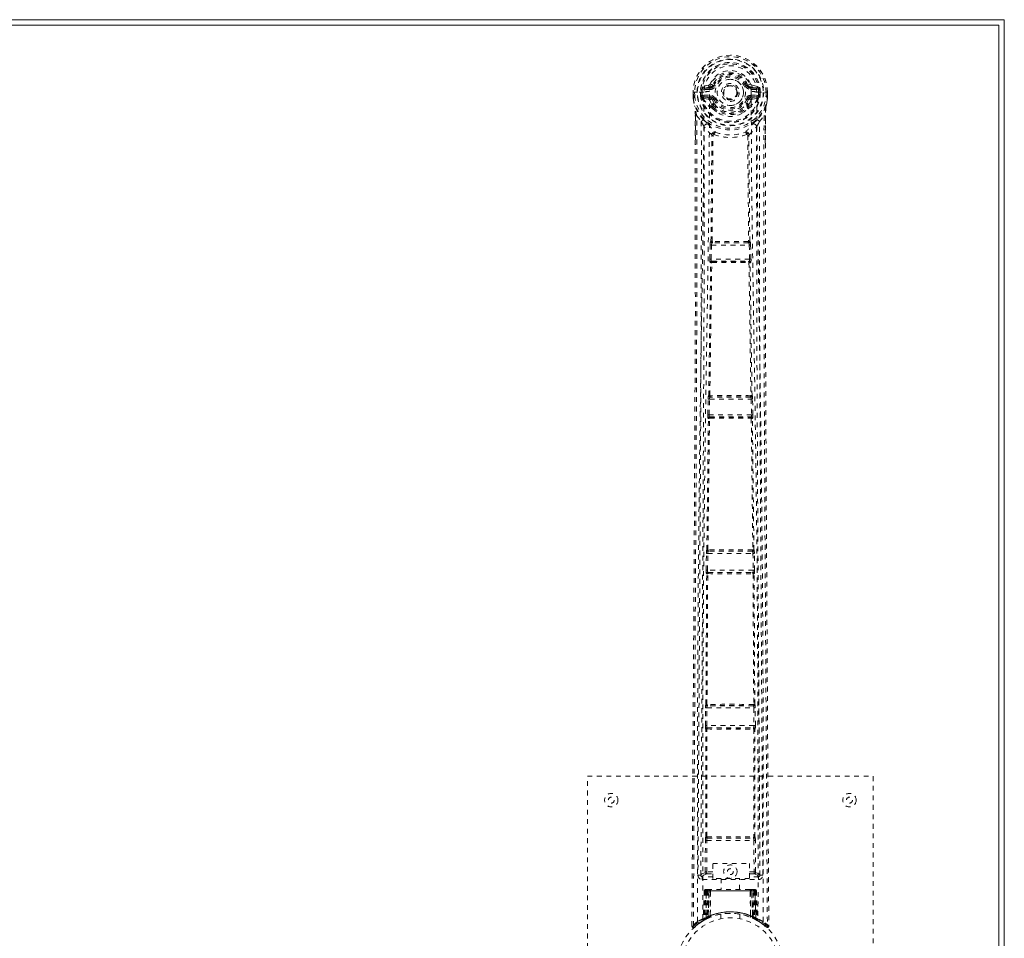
# Model space of a CAD drawing. Header units: inches. Extents: x 8.5 to 56, y 11 to 40.7.
# Tile 4 of 4: x 35.3 to 56, y 21.4 to 40.7. Entities that reach past the tile are written whole.
import ezdxf

# ---------------------------------------------------------------- set-up
doc = ezdxf.new("R2010")
doc.units = ezdxf.units.IN
doc.header["$MEASUREMENT"] = 0
doc.linetypes.add('SLD-Dashed', pattern=[0.075, 0.05, -0.025])
doc.linetypes.add('SLD-Solid', pattern=[0])

msp = doc.modelspace()

# ---------------------------------------------------------------- linework, layer by layer
at = {"color": 7, "linetype": 'SLD-Solid', "lineweight": 15}
for p, q in [((8.46, 40.703), (55.96, 40.703)), ((55.842, 40.585), (8.578, 40.585)), ((8.578, 40.585), (55.842, 40.585)), ((55.842, 11.071), (55.842, 40.585)), ((55.842, 40.585), (55.842, 11.071)), ((55.96, 40.703), (55.96, 10.953))]:
    msp.add_line(p, q, dxfattribs=at)
at = {"color": 7, "linetype": 'SLD-Dashed', "lineweight": 0}
for p, q in [((49.754, 39.327), (49.635, 39.304)), ((49.665, 39.268), (49.782, 39.288)), ((49.782, 39.288), (49.782, 39.268)), ((49.841, 39.332), (49.864, 39.322)), ((50.557, 39.322), (50.579, 39.332)), ((50.634, 39.355), (50.579, 39.332)), ((50.579, 39.332), (50.582, 39.325)), ((50.639, 39.288), (50.756, 39.268)), ((50.639, 39.288), (50.639, 39.268)), ((50.786, 39.304), (50.667, 39.327)), ((49.431, 39.181), (49.431, 39.103)), ((49.435, 39.181), (49.431, 39.181)), ((49.431, 39.103), (49.431, 39.103)), ((49.432, 39.182), (49.433, 39.102)), ((49.488, 39.181), (49.435, 39.181)), ((49.46, 39.181), (49.461, 39.104)), ((49.511, 39.181), (49.488, 39.181)), ((49.656, 39.181), (49.511, 39.181)), ((49.582, 39.109), (49.582, 39.181)), ((49.612, 39.109), (49.582, 39.107)), ((49.582, 39.107), (49.582, 39.109)), ((49.617, 39.181), (49.611, 39.181)), ((49.611, 39.181), (49.612, 39.11)), ((49.612, 39.109), (49.618, 39.089)), ((49.617, 39.105), (49.617, 39.181)), ((49.618, 39.089), (49.617, 39.105)), ((49.624, 39.067), (49.627, 39.063)), ((49.627, 39.063), (49.636, 39.053)), ((49.652, 39.116), (49.652, 39.086)), ((49.652, 39.116), (49.782, 39.116)), ((49.782, 39.061), (49.652, 39.086)), ((49.652, 39.086), (49.782, 39.086)), ((49.656, 39.181), (49.656, 39.181)), ((49.665, 39.268), (49.665, 39.238)), ((49.782, 39.268), (49.665, 39.268)), ((49.782, 39.238), (49.665, 39.238)), ((49.782, 39.238), (49.782, 39.268)), ((49.782, 39.116), (49.782, 39.086)), ((49.782, 39.061), (49.782, 39.086)), ((50.367, 39.177), (50.366, 39.162)), ((50.367, 39.186), (50.367, 39.177)), ((50.756, 39.268), (50.639, 39.268)), ((50.639, 39.238), (50.639, 39.268)), ((50.756, 39.238), (50.639, 39.238)), ((50.639, 39.116), (50.639, 39.086)), ((50.639, 39.116), (50.768, 39.116)), ((50.768, 39.086), (50.639, 39.061)), ((50.639, 39.061), (50.639, 39.086)), ((50.639, 39.086), (50.768, 39.086)), ((50.756, 39.238), (50.756, 39.268)), ((50.764, 39.182), (50.764, 39.181)), ((50.764, 39.181), (50.933, 39.181)), ((50.768, 39.086), (50.768, 39.116)), ((50.794, 39.063), (50.785, 39.053)), ((50.794, 39.063), (50.797, 39.067)), ((50.794, 39.063), (50.794, 39.063)), ((50.803, 39.105), (50.804, 39.181)), ((50.808, 39.109), (50.803, 39.089)), ((50.803, 39.089), (50.803, 39.105)), ((50.804, 39.181), (50.809, 39.181)), ((50.804, 39.181), (50.804, 39.181)), ((50.808, 39.109), (50.805, 39.083)), ((50.809, 39.11), (50.809, 39.181)), ((50.838, 39.107), (50.809, 39.109)), ((50.839, 39.181), (50.838, 39.108)), ((50.838, 39.108), (50.838, 39.107)), ((50.933, 39.181), (50.986, 39.181)), ((50.96, 39.104), (50.96, 39.181)), ((50.99, 39.181), (50.986, 39.181)), ((50.988, 39.103), (50.988, 39.182)), ((50.99, 39.181), (50.989, 39.103)), ((50.989, 39.103), (50.989, 39.103)), ((49.432, 39.056), (49.433, 39.052)), ((49.463, 38.88), (49.46, 38.897)), ((49.752, 39.032), (49.636, 39.053)), ((49.824, 38.878), (49.824, 38.916)), ((49.837, 39.02), (49.825, 39.039)), ((49.864, 39.031), (49.837, 39.02)), ((49.837, 39.02), (49.877, 38.933)), ((49.847, 38.919), (49.847, 38.881)), ((50.543, 38.933), (50.584, 39.02)), ((50.584, 39.02), (50.557, 39.031)), ((50.573, 38.881), (50.574, 38.919)), ((50.597, 38.916), (50.641, 39.009)), ((50.597, 38.878), (50.597, 38.916)), ((50.668, 39.032), (50.784, 39.053)), ((50.784, 39.053), (50.785, 39.053)), ((50.784, 39.053), (50.784, 39.053)), ((50.988, 39.056), (50.988, 39.052)), ((49.474, 38.076), (49.474, 38.683)), ((49.504, 38.683), (49.6, 38.568)), ((49.841, 38.835), (49.829, 38.854)), ((50.592, 38.854), (50.58, 38.835)), ((50.821, 38.568), (50.917, 38.683)), ((50.946, 38.683), (50.946, 38.109)), ((49.803, 36.052), (49.823, 38.272)), ((49.819, 38.289), (49.819, 38.289)), ((49.826, 36.054), (49.846, 38.275)), ((49.846, 38.276), (49.846, 38.275)), ((50.574, 38.275), (50.594, 36.054)), ((50.575, 38.275), (50.575, 38.276)), ((50.618, 36.052), (50.598, 38.272)), ((50.602, 38.289), (50.602, 38.289)), ((49.778, 35.681), (49.785, 35.976)), ((49.785, 35.976), (49.787, 36.004)), ((49.799, 36.051), (49.803, 36.052)), ((49.807, 35.68), (49.815, 35.975)), ((49.815, 35.975), (50.606, 35.975)), ((49.828, 36.02), (49.833, 36.021)), ((50.592, 36.02), (49.828, 36.02)), ((50.588, 36.049), (50.588, 36.049)), ((50.588, 36.021), (50.592, 36.02)), ((50.606, 35.975), (50.613, 35.68)), ((50.622, 36.051), (50.618, 36.052)), ((50.635, 35.976), (50.634, 36.004)), ((50.643, 35.681), (50.635, 35.976)), ((49.797, 35.603), (49.786, 35.606)), ((50.613, 35.68), (49.807, 35.68)), ((49.827, 35.632), (49.816, 35.636)), ((49.816, 35.636), (50.605, 35.636)), ((50.605, 35.636), (50.594, 35.632)), ((50.595, 35.609), (50.595, 35.609)), ((50.624, 35.603), (50.635, 35.606)), ((49.736, 32.415), (49.744, 32.742)), ((49.754, 32.817), (49.756, 32.818)), ((49.766, 32.414), (49.774, 32.741)), ((49.774, 32.741), (50.647, 32.741)), ((49.783, 32.786), (49.786, 32.787)), ((50.637, 32.786), (49.783, 32.786)), ((50.635, 32.787), (50.637, 32.786)), ((50.647, 32.741), (50.654, 32.414)), ((50.667, 32.817), (50.665, 32.818)), ((50.684, 32.415), (50.677, 32.742)), ((49.717, 29.58), (49.749, 32.337)), ((49.739, 29.582), (49.772, 32.339)), ((49.749, 32.337), (49.743, 32.34)), ((50.654, 32.414), (49.766, 32.414)), ((49.779, 32.366), (49.772, 32.369)), ((49.772, 32.369), (50.648, 32.369)), ((50.648, 32.369), (50.642, 32.366)), ((50.649, 32.339), (50.682, 29.582)), ((50.672, 32.337), (50.678, 32.34)), ((50.704, 29.58), (50.672, 32.337)), ((49.716, 29.579), (49.717, 29.58)), ((50.705, 29.579), (50.704, 29.58)), ((49.702, 29.152), (49.707, 29.504)), ((49.732, 29.151), (49.737, 29.504)), ((49.737, 29.504), (50.684, 29.504)), ((49.745, 29.549), (49.747, 29.55)), ((50.675, 29.549), (49.745, 29.549)), ((49.751, 29.55), (49.751, 29.55)), ((50.669, 29.55), (50.67, 29.55)), ((50.674, 29.55), (50.675, 29.549)), ((50.684, 29.504), (50.689, 29.151)), ((50.719, 29.152), (50.713, 29.504)), ((50.689, 29.151), (49.732, 29.151)), ((49.698, 26.339), (49.713, 29.075)), ((49.713, 29.075), (49.708, 29.077)), ((49.719, 26.34), (49.735, 29.076)), ((49.743, 29.104), (49.738, 29.107)), ((49.738, 29.107), (50.683, 29.107)), ((49.746, 29.104), (49.746, 29.104)), ((50.674, 29.104), (50.674, 29.104)), ((50.683, 29.107), (50.678, 29.104)), ((50.686, 29.076), (50.701, 26.34)), ((50.708, 29.075), (50.713, 29.077)), ((50.723, 26.339), (50.708, 29.075)), ((49.685, 25.893), (49.688, 26.263)), ((49.696, 26.338), (49.698, 26.339)), ((49.715, 25.892), (49.718, 26.263)), ((49.718, 26.263), (50.703, 26.263)), ((49.726, 26.308), (49.728, 26.309)), ((50.695, 26.308), (49.726, 26.308)), ((49.732, 26.309), (49.732, 26.309)), ((50.689, 26.309), (50.689, 26.309)), ((50.693, 26.309), (50.695, 26.308)), ((50.703, 26.263), (50.705, 25.892)), ((50.725, 26.338), (50.723, 26.339)), ((50.735, 25.893), (50.733, 26.263)), ((50.705, 25.892), (49.715, 25.892)), ((49.726, 25.846), (49.722, 25.847)), ((49.722, 25.847), (50.698, 25.847)), ((49.73, 25.845), (49.73, 25.845)), ((50.691, 25.845), (50.691, 25.845)), ((50.698, 25.847), (50.695, 25.846)), ((49.696, 25.816), (49.692, 25.818)), ((49.694, 23.559), (49.696, 25.816)), ((49.716, 23.56), (49.718, 25.817)), ((50.703, 25.817), (50.705, 23.56)), ((50.724, 25.816), (50.728, 25.818)), ((50.726, 23.559), (50.724, 25.816)), ((47.21, 16.828), (47.21, 24.828)), ((47.21, 24.828), (53.21, 24.828)), ((53.21, 24.828), (53.21, 16.828)), ((49.684, 22.824), (49.685, 23.484)), ((49.694, 23.559), (49.694, 23.559)), ((49.714, 22.824), (49.715, 23.484)), ((49.715, 23.484), (50.705, 23.484)), ((49.723, 23.529), (49.724, 23.529)), ((49.723, 23.529), (50.698, 23.529)), ((50.697, 23.529), (50.698, 23.529)), ((50.705, 23.484), (50.707, 22.824)), ((50.727, 23.559), (50.726, 23.559)), ((50.737, 22.824), (50.735, 23.484)), ((49.842, 22.999), (50.611, 22.999)), ((49.842, 22.685), (49.842, 22.999)), ((50.611, 22.999), (50.611, 22.685)), ((49.53, 22.752), (49.59, 22.752)), ((49.59, 22.756), (49.59, 22.754)), ((49.59, 22.752), (49.592, 22.741)), ((49.591, 22.751), (49.592, 22.741)), ((49.712, 22.779), (49.842, 22.779)), ((49.842, 22.824), (49.714, 22.824)), ((50.611, 22.824), (50.707, 22.824)), ((50.611, 22.779), (50.709, 22.779)), ((50.829, 22.741), (50.831, 22.752)), ((50.829, 22.741), (50.83, 22.751)), ((50.83, 22.754), (50.831, 22.756)), ((50.831, 22.752), (50.891, 22.752)), ((49.62, 22.722), (49.62, 22.662)), ((49.842, 22.722), (49.62, 22.722)), ((49.62, 22.662), (50.801, 22.662)), ((50.611, 22.685), (49.842, 22.685)), ((50.015, 22.685), (50.015, 22.453)), ((50.405, 22.453), (50.405, 22.685)), ((50.801, 22.722), (50.611, 22.722)), ((50.801, 22.662), (50.801, 22.722)), ((49.663, 22.424), (49.642, 21.818)), ((49.677, 22.424), (49.656, 21.826)), ((49.677, 22.424), (49.663, 22.424)), ((49.663, 22.424), (49.702, 22.424)), ((49.696, 22.427), (49.675, 21.833)), ((49.695, 22.424), (49.675, 21.837)), ((49.762, 22.424), (49.695, 22.424)), ((49.702, 21.866), (49.702, 22.424)), ((49.703, 22.424), (50.718, 22.424)), ((49.716, 22.453), (49.707, 22.453)), ((49.716, 22.424), (49.716, 21.873)), ((50.705, 22.424), (49.716, 22.424)), ((49.78, 22.453), (49.725, 22.453)), ((49.735, 22.424), (49.734, 21.882)), ((49.735, 22.424), (50.686, 22.424)), ((49.743, 21.872), (49.762, 22.424)), ((49.764, 22.424), (49.744, 21.873)), ((49.762, 22.424), (49.764, 22.424)), ((49.785, 21.9), (49.791, 22.424)), ((49.794, 22.424), (49.789, 21.902)), ((49.794, 22.424), (49.791, 22.424)), ((49.8, 22.453), (49.793, 22.453)), ((50.627, 22.424), (49.794, 22.424)), ((50.62, 22.453), (49.801, 22.453)), ((50.627, 22.453), (50.62, 22.453)), ((50.631, 21.902), (50.627, 22.424)), ((50.63, 22.424), (50.627, 22.424)), ((50.63, 22.424), (50.635, 21.9)), ((50.695, 22.453), (50.641, 22.453)), ((50.676, 21.873), (50.657, 22.424)), ((50.657, 22.424), (50.659, 22.424)), ((50.659, 22.424), (50.678, 21.872)), ((50.725, 22.424), (50.659, 22.424)), ((50.686, 22.453), (50.693, 22.453)), ((50.686, 21.882), (50.686, 22.424)), ((50.714, 22.453), (50.704, 22.453)), ((50.705, 22.424), (50.705, 21.873)), ((50.705, 22.424), (50.744, 22.424)), ((50.718, 22.424), (50.719, 21.866)), ((50.745, 21.833), (50.725, 22.427)), ((50.725, 22.424), (50.746, 21.837)), ((50.744, 22.424), (50.765, 21.826)), ((50.757, 22.424), (50.744, 22.424)), ((50.757, 22.424), (50.778, 21.818)), ((50.01, 21.935), (50.01, 21.839)), ((50.41, 21.839), (50.41, 21.935)), ((49.557, 21.746), (49.453, 21.663)), ((49.542, 21.736), (49.561, 21.751)), ((49.667, 21.815), (49.564, 21.751)), ((49.628, 21.793), (49.641, 21.801)), ((49.642, 21.818), (49.656, 21.826)), ((49.66, 21.812), (49.726, 21.846)), ((49.675, 21.837), (49.743, 21.872)), ((49.715, 21.84), (49.702, 21.866)), ((49.726, 21.846), (49.728, 21.847)), ((49.73, 21.848), (49.728, 21.847)), ((49.746, 21.855), (49.734, 21.882)), ((49.744, 21.873), (49.743, 21.872)), ((49.775, 21.866), (49.744, 21.852)), ((49.785, 21.9), (49.789, 21.902)), ((50.628, 21.875), (50.633, 21.873)), ((50.631, 21.902), (50.635, 21.9)), ((50.686, 21.882), (50.675, 21.855)), ((50.678, 21.872), (50.676, 21.873)), ((50.678, 21.872), (50.746, 21.837)), ((50.691, 21.848), (50.693, 21.847)), ((50.693, 21.847), (50.695, 21.846)), ((50.695, 21.846), (50.761, 21.812)), ((50.704, 21.842), (50.706, 21.84)), ((50.765, 21.826), (50.778, 21.818)), ((50.774, 21.806), (50.787, 21.798)), ((50.779, 21.801), (50.793, 21.793)), ((49.403, 21.686), (49.433, 21.686))]:
    msp.add_line(p, q, dxfattribs=at)
at = {"color": 7, "linetype": 'SLD-Dashed', "lineweight": 0, "flags": 128}
for points in [[(50.647, 39.199), (50.641, 39.278), (50.616, 39.355), (50.575, 39.426), (50.52, 39.487), (50.453, 39.536), (50.377, 39.573), (50.295, 39.595), (50.21, 39.603), (50.126, 39.595), (50.044, 39.573), (49.968, 39.536), (49.901, 39.487), (49.845, 39.426), (49.805, 39.355), (49.78, 39.278), (49.773, 39.199)], [(49.891, 39.311), (49.886, 39.313), (49.881, 39.315), (49.876, 39.317), (49.872, 39.319), (49.869, 39.32), (49.866, 39.321), (49.864, 39.322), (49.864, 39.322)], [(50.529, 39.311), (50.535, 39.313), (50.54, 39.315), (50.544, 39.317), (50.549, 39.319), (50.552, 39.32), (50.555, 39.321), (50.556, 39.322), (50.557, 39.322)], [(49.431, 39.181), (49.43, 39.181), (49.432, 39.181), (49.434, 39.181), (49.438, 39.181), (49.442, 39.181), (49.448, 39.181), (49.454, 39.181), (49.46, 39.181)], [(49.461, 39.104), (49.455, 39.103), (49.448, 39.103), (49.443, 39.103), (49.438, 39.103), (49.435, 39.103), (49.432, 39.103), (49.431, 39.103), (49.431, 39.103)], [(49.461, 39.104), (49.459, 39.099), (49.451, 39.088), (49.449, 39.083), (49.449, 39.078), (49.448, 39.074), (49.447, 39.072), (49.446, 39.071), (49.442, 39.069), (49.439, 39.068), (49.437, 39.067), (49.436, 39.066), (49.436, 39.062), (49.435, 39.053), (49.434, 39.052), (49.434, 39.051), (49.433, 39.051), (49.433, 39.052)], [(49.522, 21.78), (49.52, 24.223), (49.524, 26.664), (49.538, 29.105), (49.564, 31.543), (49.591, 33.457), (49.621, 35.368), (49.646, 37.276), (49.656, 39.181)], [(49.612, 39.109), (49.612, 39.109), (49.612, 39.109)], [(49.617, 39.105), (49.634, 39.113), (49.652, 39.116)], [(49.665, 39.238), (49.642, 39.242), (49.622, 39.255)], [(49.631, 21.835), (49.629, 24.273), (49.633, 26.709), (49.649, 29.144), (49.677, 31.577), (49.706, 33.486), (49.738, 35.393), (49.764, 37.298), (49.773, 39.199)], [(50.647, 39.199), (50.657, 37.263), (50.684, 35.324), (50.716, 33.382), (50.746, 31.438), (50.769, 29.492), (50.786, 26.941), (50.792, 24.389), (50.79, 21.835)], [(50.799, 39.255), (50.779, 39.242), (50.756, 39.238)], [(50.898, 21.78), (50.901, 24.223), (50.897, 26.664), (50.883, 29.105), (50.857, 31.543), (50.83, 33.457), (50.8, 35.368), (50.774, 37.277), (50.764, 39.181)], [(50.768, 39.116), (50.787, 39.113), (50.803, 39.105)], [(50.809, 39.109), (50.809, 39.109), (50.808, 39.109)], [(50.96, 39.181), (50.967, 39.181), (50.973, 39.181), (50.978, 39.181), (50.983, 39.181), (50.987, 39.181), (50.989, 39.181), (50.99, 39.181), (50.99, 39.181)], [(50.96, 39.104), (50.966, 39.103), (50.972, 39.103), (50.978, 39.103), (50.982, 39.103), (50.986, 39.103), (50.989, 39.103), (50.99, 39.103), (50.989, 39.103)], [(50.988, 39.052), (50.987, 39.051), (50.987, 39.051), (50.986, 39.051), (50.986, 39.053), (50.985, 39.061), (50.984, 39.065), (50.983, 39.067), (50.982, 39.067), (50.978, 39.069), (50.977, 39.069), (50.975, 39.07), (50.974, 39.072), (50.973, 39.079), (50.972, 39.084), (50.969, 39.088), (50.964, 39.095), (50.961, 39.099), (50.96, 39.104)], [(49.432, 39.056), (49.445, 38.968), (49.46, 38.897)], [(49.433, 39.052), (49.446, 38.96), (49.462, 38.886)], [(49.46, 38.897), (49.46, 38.892), (49.462, 38.886)], [(49.642, 38.608), (49.542, 38.731), (49.462, 38.886)], [(49.78, 39.009), (49.766, 39.026), (49.752, 39.032)], [(49.824, 38.916), (49.801, 38.958), (49.78, 39.009)], [(49.829, 38.854), (49.828, 38.855), (49.824, 38.878)], [(49.891, 39.043), (49.886, 39.041), (49.881, 39.038), (49.876, 39.036), (49.872, 39.035), (49.869, 39.033), (49.866, 39.032), (49.864, 39.031), (49.864, 39.031)], [(50.529, 39.043), (50.535, 39.041), (50.54, 39.038), (50.544, 39.036), (50.549, 39.035), (50.552, 39.033), (50.555, 39.032), (50.556, 39.031), (50.557, 39.031)], [(50.597, 38.878), (50.593, 38.855), (50.592, 38.854)], [(50.641, 39.009), (50.655, 39.026), (50.668, 39.032)], [(50.959, 38.886), (50.879, 38.731), (50.778, 38.608)], [(50.961, 38.897), (50.957, 38.877), (50.955, 38.853)], [(50.959, 38.886), (50.975, 38.96), (50.988, 39.052)], [(50.959, 38.886), (50.96, 38.892), (50.961, 38.897)], [(50.988, 39.056), (50.976, 38.968), (50.961, 38.897)], [(49.433, 21.686), (49.439, 22.621), (49.445, 23.593), (49.451, 24.601), (49.456, 25.37), (49.456, 25.472), (49.457, 25.575), (49.458, 25.678), (49.458, 25.781), (49.459, 25.884), (49.46, 26.009), (49.462, 26.376), (49.464, 26.711), (49.466, 27.014), (49.468, 27.286), (49.471, 27.793), (49.474, 28.237), (49.478, 28.895), (49.481, 29.494), (49.484, 30.036), (49.488, 30.644), (49.491, 31.264), (49.497, 32.462), (49.502, 33.738), (49.506, 34.97), (49.508, 36.211), (49.507, 37.461), (49.504, 38.683)], [(49.474, 38.683), (49.474, 38.683), (49.475, 38.683), (49.478, 38.683), (49.481, 38.683), (49.485, 38.683), (49.491, 38.683), (49.497, 38.683), (49.504, 38.683)], [(49.476, 38.683), (49.477, 38.405), (49.478, 38.166), (49.478, 38.075)], [(49.841, 38.835), (49.918, 38.769), (49.972, 38.739)], [(50.45, 38.739), (50.503, 38.769), (50.58, 38.835)], [(50.917, 38.683), (50.913, 37.347), (50.913, 35.993), (50.916, 34.615), (50.92, 33.289), (50.926, 31.923), (50.933, 30.557), (50.941, 29.256), (50.948, 28.103), (50.953, 27.297), (50.961, 25.972), (50.968, 24.83), (50.975, 23.74), (50.981, 22.692), (50.987, 21.686)], [(50.946, 38.683), (50.947, 38.683), (50.946, 38.683), (50.943, 38.683), (50.94, 38.683), (50.935, 38.683), (50.93, 38.683), (50.924, 38.683), (50.917, 38.683)], [(50.943, 38.109), (50.944, 38.352), (50.945, 38.683)], [(50.955, 38.853), (50.95, 38.799), (50.946, 38.683)], [(49.6, 38.568), (49.602, 37.81), (49.602, 37.015), (49.601, 36.185), (49.6, 35.318), (49.597, 34.467), (49.594, 33.75), (49.591, 33.065), (49.588, 32.329), (49.583, 31.543), (49.582, 31.301), (49.581, 31.056), (49.579, 30.806), (49.578, 30.588), (49.577, 30.411), (49.576, 30.226), (49.575, 30.032), (49.573, 29.829), (49.571, 29.42), (49.568, 28.98), (49.565, 28.508), (49.565, 28.415), (49.565, 28.392), (49.564, 28.375), (49.564, 28.352), (49.564, 28.323), (49.564, 28.287), (49.564, 28.245), (49.563, 28.099), (49.562, 27.906), (49.56, 27.705), (49.559, 27.471), (49.557, 27.202), (49.556, 27.088), (49.556, 26.968), (49.555, 26.843), (49.554, 26.713), (49.554, 26.63), (49.553, 26.55), (49.548, 25.715), (49.543, 24.911), (49.538, 24.149), (49.534, 23.429), (49.53, 22.752)], [(49.66, 38.456), (49.657, 34.531), (49.638, 30.605), (49.614, 26.679), (49.59, 22.752)], [(49.819, 38.289), (49.734, 38.368), (49.66, 38.456)], [(49.738, 38.52), (49.747, 38.511), (49.753, 38.505)], [(50.602, 38.289), (50.687, 38.368), (50.761, 38.456)], [(50.683, 38.52), (50.674, 38.511), (50.668, 38.505)], [(50.831, 22.752), (50.807, 26.679), (50.783, 30.605), (50.764, 34.531), (50.761, 38.456)], [(50.891, 22.752), (50.887, 23.364), (50.883, 24.011), (50.879, 24.693), (50.875, 25.41), (50.87, 26.152), (50.87, 26.252), (50.869, 26.352), (50.868, 26.453), (50.868, 26.554), (50.867, 26.656), (50.866, 26.785), (50.864, 27.17), (50.862, 27.513), (50.86, 27.813), (50.858, 28.071), (50.857, 28.214), (50.856, 28.339), (50.856, 28.447), (50.855, 28.537), (50.855, 28.611), (50.854, 28.668), (50.854, 28.798), (50.853, 28.973), (50.849, 29.495), (50.846, 29.977), (50.845, 30.207), (50.844, 30.426), (50.842, 30.635), (50.841, 30.895), (50.84, 31.157), (50.838, 31.413), (50.837, 31.662), (50.831, 32.781), (50.826, 33.971), (50.822, 35.111), (50.819, 36.266), (50.819, 37.43), (50.821, 38.568)], [(49.866, 38.295), (49.862, 38.305), (49.855, 38.312), (49.848, 38.317), (49.84, 38.318), (49.832, 38.315), (49.825, 38.309), (49.821, 38.3), (49.819, 38.289)], [(50.602, 38.289), (50.6, 38.3), (50.595, 38.309), (50.589, 38.315), (50.581, 38.318), (50.573, 38.317), (50.565, 38.312), (50.559, 38.305), (50.554, 38.295)], [(49.403, 21.686), (49.429, 25.936), (49.455, 30.185), (49.475, 34.435), (49.474, 38.076)], [(50.946, 38.109), (50.946, 34.435), (50.966, 30.185), (50.991, 25.936), (51.017, 21.686)], [(49.785, 35.976), (49.789, 35.976), (49.796, 35.976), (49.805, 35.975), (49.815, 35.975)], [(49.826, 36.054), (49.82, 36.051), (49.816, 36.046), (49.813, 36.04), (49.813, 36.035), (49.815, 36.029), (49.82, 36.025), (49.826, 36.022), (49.833, 36.021)], [(49.826, 36.054), (49.829, 36.051), (49.83, 36.05), (49.831, 36.049), (49.832, 36.049)], [(50.588, 36.021), (50.595, 36.022), (50.601, 36.025), (50.605, 36.029), (50.608, 36.035), (50.607, 36.04), (50.605, 36.046), (50.601, 36.051), (50.594, 36.054)], [(50.588, 36.049), (50.589, 36.049), (50.59, 36.05), (50.592, 36.051), (50.594, 36.054)], [(50.606, 35.975), (50.616, 35.975), (50.625, 35.976), (50.632, 35.976), (50.635, 35.976)], [(49.756, 32.818), (49.777, 34.211), (49.797, 35.603)], [(49.778, 35.681), (49.779, 35.681), (49.781, 35.681), (49.784, 35.681), (49.788, 35.681), (49.792, 35.681), (49.797, 35.681), (49.802, 35.681), (49.807, 35.68)], [(49.779, 32.82), (49.799, 34.213), (49.82, 35.605)], [(49.827, 35.632), (49.82, 35.631), (49.815, 35.629), (49.811, 35.625), (49.809, 35.621), (49.809, 35.617), (49.811, 35.612), (49.815, 35.608), (49.82, 35.605)], [(49.825, 35.609), (49.824, 35.609), (49.824, 35.609), (49.822, 35.608), (49.82, 35.605)], [(50.601, 35.605), (50.606, 35.608), (50.61, 35.612), (50.612, 35.617), (50.612, 35.621), (50.61, 35.625), (50.606, 35.629), (50.6, 35.631), (50.594, 35.632)], [(50.601, 35.605), (50.621, 34.213), (50.642, 32.82)], [(50.613, 35.68), (50.619, 35.681), (50.624, 35.681), (50.629, 35.681), (50.633, 35.681), (50.637, 35.681), (50.64, 35.681), (50.642, 35.681), (50.643, 35.681)], [(50.665, 32.818), (50.644, 34.211), (50.624, 35.603)], [(49.744, 32.742), (49.747, 32.742), (49.754, 32.742), (49.763, 32.742), (49.774, 32.741)], [(49.745, 32.761), (49.745, 32.756), (49.746, 32.742)], [(49.778, 32.82), (49.772, 32.816), (49.768, 32.812), (49.766, 32.806), (49.766, 32.8), (49.768, 32.795), (49.773, 32.791), (49.779, 32.788), (49.786, 32.787)], [(50.635, 32.787), (50.642, 32.788), (50.648, 32.791), (50.653, 32.795), (50.655, 32.8), (50.655, 32.806), (50.653, 32.812), (50.648, 32.816), (50.642, 32.82)], [(50.636, 32.815), (50.637, 32.815), (50.638, 32.815), (50.64, 32.816), (50.642, 32.82)], [(50.647, 32.741), (50.658, 32.742), (50.667, 32.742), (50.674, 32.742), (50.677, 32.742)], [(50.675, 32.742), (50.676, 32.756), (50.676, 32.761)], [(49.736, 32.415), (49.738, 32.415), (49.74, 32.415), (49.742, 32.415), (49.746, 32.415), (49.751, 32.414), (49.756, 32.414), (49.761, 32.414), (49.766, 32.414)], [(49.779, 32.366), (49.772, 32.365), (49.767, 32.363), (49.763, 32.36), (49.761, 32.355), (49.76, 32.35), (49.762, 32.346), (49.766, 32.342), (49.772, 32.339)], [(49.777, 32.343), (49.776, 32.343), (49.775, 32.342), (49.774, 32.341), (49.772, 32.339)], [(50.649, 32.339), (50.655, 32.342), (50.658, 32.346), (50.66, 32.35), (50.66, 32.355), (50.658, 32.36), (50.654, 32.363), (50.648, 32.365), (50.642, 32.366)], [(50.654, 32.414), (50.66, 32.414), (50.665, 32.414), (50.67, 32.414), (50.674, 32.415), (50.678, 32.415), (50.681, 32.415), (50.683, 32.415), (50.684, 32.415)], [(49.739, 29.582), (49.733, 29.578), (49.729, 29.573), (49.727, 29.568), (49.727, 29.562), (49.729, 29.557), (49.734, 29.553), (49.74, 29.551), (49.747, 29.55)], [(49.739, 29.582), (49.741, 29.578), (49.743, 29.577), (49.744, 29.577), (49.745, 29.577)], [(50.674, 29.55), (50.681, 29.551), (50.687, 29.553), (50.691, 29.557), (50.694, 29.562), (50.694, 29.568), (50.692, 29.573), (50.688, 29.578), (50.682, 29.582)], [(50.676, 29.577), (50.677, 29.577), (50.678, 29.577), (50.679, 29.578), (50.682, 29.582)], [(49.707, 29.504), (49.71, 29.504), (49.717, 29.504), (49.727, 29.504), (49.737, 29.504)], [(49.708, 29.524), (49.708, 29.518), (49.71, 29.504)], [(50.684, 29.504), (50.694, 29.504), (50.704, 29.504), (50.711, 29.504), (50.713, 29.504)], [(50.711, 29.504), (50.713, 29.518), (50.713, 29.524)], [(49.702, 29.152), (49.703, 29.152), (49.705, 29.152), (49.708, 29.152), (49.712, 29.152), (49.716, 29.152), (49.721, 29.152), (49.727, 29.152), (49.732, 29.151)], [(50.689, 29.151), (50.694, 29.152), (50.7, 29.152), (50.704, 29.152), (50.709, 29.152), (50.713, 29.152), (50.716, 29.152), (50.718, 29.152), (50.719, 29.152)], [(49.743, 29.104), (49.736, 29.103), (49.73, 29.101), (49.726, 29.097), (49.724, 29.093), (49.724, 29.088), (49.726, 29.083), (49.729, 29.079), (49.735, 29.076)], [(49.74, 29.08), (49.739, 29.08), (49.738, 29.08), (49.737, 29.079), (49.735, 29.076)], [(50.686, 29.076), (50.692, 29.079), (50.695, 29.083), (50.697, 29.088), (50.697, 29.093), (50.694, 29.097), (50.69, 29.101), (50.685, 29.103), (50.678, 29.104)], [(50.686, 29.076), (50.684, 29.079), (50.682, 29.08), (50.682, 29.08), (50.681, 29.08)], [(50.828, 23.323), (50.825, 23.766), (50.821, 24.336), (50.818, 24.868), (50.815, 25.36), (50.812, 25.806), (50.81, 26.214), (50.808, 26.584), (50.805, 26.916), (50.803, 27.371), (50.801, 27.668)], [(49.688, 26.263), (49.691, 26.263), (49.698, 26.263), (49.708, 26.263), (49.718, 26.263)], [(49.689, 26.279), (49.689, 26.275), (49.69, 26.263)], [(49.719, 26.34), (49.714, 26.336), (49.71, 26.332), (49.708, 26.327), (49.708, 26.321), (49.71, 26.316), (49.715, 26.312), (49.721, 26.31), (49.728, 26.309)], [(49.719, 26.34), (49.722, 26.337), (49.723, 26.336), (49.724, 26.335), (49.725, 26.335)], [(50.693, 26.309), (50.7, 26.31), (50.706, 26.312), (50.71, 26.316), (50.713, 26.321), (50.713, 26.327), (50.711, 26.332), (50.707, 26.336), (50.701, 26.34)], [(50.695, 26.335), (50.696, 26.335), (50.697, 26.336), (50.699, 26.337), (50.701, 26.34)], [(50.703, 26.263), (50.713, 26.263), (50.723, 26.263), (50.73, 26.263), (50.733, 26.263)], [(50.73, 26.263), (50.732, 26.275), (50.732, 26.279)], [(49.685, 25.893), (49.687, 25.893), (49.689, 25.893), (49.691, 25.893), (49.695, 25.893), (49.7, 25.893), (49.705, 25.892), (49.71, 25.892), (49.715, 25.892)], [(49.726, 25.846), (49.72, 25.845), (49.714, 25.842), (49.71, 25.839), (49.707, 25.834), (49.707, 25.829), (49.709, 25.824), (49.713, 25.82), (49.718, 25.817)], [(50.703, 25.817), (50.708, 25.82), (50.712, 25.824), (50.714, 25.829), (50.713, 25.834), (50.711, 25.839), (50.707, 25.842), (50.701, 25.845), (50.695, 25.846)], [(50.705, 25.892), (50.711, 25.892), (50.716, 25.892), (50.721, 25.893), (50.726, 25.893), (50.729, 25.893), (50.732, 25.893), (50.734, 25.893), (50.735, 25.893)], [(49.723, 25.821), (49.723, 25.821), (49.722, 25.821), (49.72, 25.82), (49.718, 25.817)], [(50.703, 25.817), (50.701, 25.82), (50.699, 25.821), (50.698, 25.821), (50.697, 25.821)], [(49.685, 23.484), (49.687, 23.484), (49.689, 23.484), (49.692, 23.484), (49.695, 23.484), (49.7, 23.484), (49.705, 23.484), (49.71, 23.484), (49.715, 23.484)], [(49.716, 23.56), (49.711, 23.556), (49.707, 23.552), (49.705, 23.547), (49.705, 23.541), (49.707, 23.537), (49.711, 23.533), (49.717, 23.53), (49.724, 23.529)], [(49.716, 23.56), (49.718, 23.557), (49.72, 23.555), (49.721, 23.555), (49.722, 23.555)], [(49.722, 23.555), (49.964, 23.555), (50.21, 23.555), (50.457, 23.555), (50.699, 23.555)], [(49.728, 23.529), (49.846, 23.529), (49.965, 23.529), (50.084, 23.529), (50.204, 23.529), (50.314, 23.529), (50.424, 23.529), (50.529, 23.529), (50.611, 23.529), (50.692, 23.529)], [(50.697, 23.529), (50.704, 23.53), (50.709, 23.533), (50.714, 23.537), (50.716, 23.541), (50.716, 23.547), (50.714, 23.552), (50.71, 23.556), (50.705, 23.56)], [(50.705, 23.484), (50.716, 23.484), (50.725, 23.484), (50.732, 23.484), (50.735, 23.484)], [(49.59, 22.752), (49.613, 22.781), (49.682, 22.809)], [(49.62, 22.722), (49.643, 22.751), (49.712, 22.779)], [(49.684, 22.824), (49.687, 22.824), (49.694, 22.824), (49.703, 22.824), (49.714, 22.824)], [(50.737, 22.824), (50.734, 22.824), (50.727, 22.824), (50.717, 22.824), (50.707, 22.824)], [(50.709, 22.779), (50.778, 22.751), (50.801, 22.722)], [(50.831, 22.752), (50.808, 22.781), (50.739, 22.809)], [(49.716, 22.424), (49.702, 22.424), (49.689, 22.424), (49.68, 22.424), (49.677, 22.424)], [(49.695, 22.424), (49.696, 22.424), (49.698, 22.424), (49.701, 22.424), (49.706, 22.424), (49.712, 22.424), (49.719, 22.424), (49.727, 22.424), (49.735, 22.424)], [(49.791, 22.424), (49.781, 22.424), (49.772, 22.424), (49.766, 22.424), (49.764, 22.424)], [(49.791, 22.424), (49.791, 22.429), (49.792, 22.435), (49.793, 22.44), (49.794, 22.444), (49.795, 22.448), (49.797, 22.451), (49.799, 22.452), (49.8, 22.453)], [(50.62, 22.453), (50.624, 22.451), (50.627, 22.444), (50.629, 22.435), (50.63, 22.424)], [(50.657, 22.424), (50.654, 22.424), (50.648, 22.424), (50.64, 22.424), (50.63, 22.424)], [(50.686, 22.424), (50.694, 22.424), (50.702, 22.424), (50.709, 22.424), (50.715, 22.424), (50.72, 22.424), (50.723, 22.424), (50.725, 22.424), (50.725, 22.424)], [(50.718, 22.424), (50.733, 22.424), (50.746, 22.424), (50.751, 22.424), (50.754, 22.424), (50.757, 22.424)], [(50.408, 21.935), (50.409, 21.935), (50.391, 21.938), (50.353, 21.944), (50.299, 21.949), (50.234, 21.952), (50.21, 21.953)], [(49.698, 21.832), (49.707, 21.837), (49.714, 21.843)], [(49.787, 21.873), (49.789, 21.874), (49.789, 21.876), (49.79, 21.878), (49.79, 21.882), (49.789, 21.886), (49.788, 21.89), (49.787, 21.895), (49.785, 21.9)], [(50.633, 21.873), (50.632, 21.874), (50.631, 21.876), (50.631, 21.878), (50.631, 21.882), (50.631, 21.886), (50.632, 21.89), (50.634, 21.895), (50.635, 21.9)], [(50.793, 21.793), (50.791, 21.794), (50.791, 21.794)], [(50.969, 21.666), (50.976, 21.662), (50.984, 21.66), (50.992, 21.659), (51, 21.661), (51.007, 21.664), (51.012, 21.669), (51.016, 21.676), (51.017, 21.683)], [(51.017, 21.686), (51.017, 21.686), (51.015, 21.686), (51.009, 21.686), (50.999, 21.686), (50.993, 21.686), (50.987, 21.686)]]:
    msp.add_lwpolyline(points, dxfattribs=at)
at = {"color": 7, "linetype": 'SLD-Dashed', "lineweight": 0}
for centre, radius in [((50.21, 39.177), 0.7), ((50.21, 39.177), 0.69), ((50.21, 39.177), 0.623), ((50.21, 39.177), 0.32), ((50.21, 39.177), 0.275), ((50.21, 39.177), 0.188), ((50.21, 39.177), 0.157), ((50.21, 39.177), 0.142), ((50.21, 39.177), 0.14), ((50.21, 39.177), 0.138), ((47.71, 24.328), 0.141), ((47.71, 24.328), 0.0625), ((52.71, 24.328), 0.141), ((52.71, 24.328), 0.0625), ((50.21, 22.828), 0.141), ((50.21, 22.828), 0.0625), ((50.21, 20.828), 1.125), ((50.21, 20.828), 1.03)]:
    msp.add_circle(centre, radius, dxfattribs=at)
for centre, radius, start, end in [((50.21, 39.177), 0.78, 0, 179.6863), ((50.21, 39.177), 0.78, 0.3208, 179.6784), ((50.21, 39.177), 0.75, 0.321, 179.679), ((50.21, 39.177), 0.629, 0.4095, 179.5861), ((50.21, 39.177), 0.599, 0.4095, 179.5861), ((50.21, 39.181), 0.554, 0.0503, 179.957), ((50.21, 39.177), 0.459, 22.774, 157.226), ((50.21, 39.177), 0.4, 22.774, 157.226), ((50.21, 39.177), 0.376, 22.774, 157.226), ((50.21, 39.177), 0.346, 22.7741, 157.2259), ((49.826, 39.228), 0.206, 158.3437, 172.3406), ((49.664, 39.298), 0.0299, 167.8916, 271.9524), ((49.782, 39.318), 0.0301, 162.38, 268.5447), ((49.745, 39.372), 0.0456, 281.4005, 337.4269), ((49.776, 39.359), 0.0714, 274.7338, 337.1531), ((49.782, 39.357), 0.089, 270, 337.226), ((49.782, 39.357), 0.119, 269.9997, 337.2264), ((47.808, 34.566), 5.182, 66.8976, 67.5538), ((50.21, 39.177), 0.275, 90, 270), ((50.21, 39.177), 0.275, 269.9999, 90.0001), ((50.639, 39.357), 0.119, 202.7742, 270.0003), ((50.639, 39.357), 0.089, 202.774, 270), ((50.645, 39.36), 0.0716, 208.9522, 265.1653), ((50.676, 39.372), 0.0457, 202.6611, 258.5135), ((50.638, 39.318), 0.0301, 271.45, 17.626), ((50.757, 39.298), 0.0299, 268.0496, 12.1064), ((50.594, 39.228), 0.206, 7.6591, 21.6592), ((49.866, 39.091), 0.435, 178.3355, 185.6125), ((50.254, 39.098), 0.823, 179.6526, 182.9167), ((50.21, 39.177), 0.753, 185.5814, 354.4205), ((50.21, 39.177), 0.632, 186.298, 353.702), ((50.21, 39.177), 0.602, 186.4998, 349.3934), ((50.21, 39.177), 0.593, 172.3909, 179.5868), ((49.692, 39.096), 0.0746, 185.4389, 203.3681), ((49.652, 39.055), 0.0305, 89.0062, 157.7972), ((50.073, 39.267), 0.491, 204.6713, 241.7215), ((49.771, 38.81), 0.389, 89.6795, 107.1672), ((49.782, 38.997), 0.119, 22.7736, 90.0003), ((49.782, 38.997), 0.089, 22.774, 90), ((50.639, 38.997), 0.119, 89.9997, 157.2258), ((50.639, 38.997), 0.089, 90, 157.226), ((50.354, 39.261), 0.483, 297.9634, 335.8046), ((50.654, 38.84), 0.358, 72.1163, 91.0937), ((50.769, 39.055), 0.0305, 22.199, 90.9954), ((50.697, 39.105), 0.107, 339.3615, 351.8259), ((50.21, 39.177), 0.593, 0.4056, 7.6091), ((55.337, 38.901), 4.353, 177.3277, 177.9926), ((50.184, 39.098), 0.806, 357.0496, 0.3834), ((50.21, 39.177), 0.788, 189.1184, 350.8816), ((45.768, 38.018), 3.794, 10.0831, 13.225), ((46.622, 38.597), 2.855, 1.7276, 5.6804), ((48.15, 38.706), 1.325, 359.0032, 7.507), ((50.013, 39.269), 0.435, 209.8473, 244.1935), ((49.782, 39.031), 0.0299, 91.0989, 179.1182), ((49.81, 39.004), 0.031, 31.7509, 170.0612), ((49.781, 39.007), 0.0543, 36.2286, 89.3766), ((49.854, 38.913), 0.0305, 40.9388, 174.0435), ((49.845, 38.845), 0.0744, 88.1587, 106.2941), ((49.845, 38.806), 0.0746, 88.164, 106.234), ((49.883, 38.823), 0.0441, 127.0528, 165.3882), ((49.88, 38.887), 0.0463, 93.6885, 135.731), ((50.21, 39.187), 0.451, 216.3983, 323.6017), ((49.879, 38.881), 0.0316, 180.7151, 225.4128), ((50.21, 39.209), 0.498, 224.7107, 315.2893), ((50.21, 39.177), 0.376, 202.774, 337.226), ((50.21, 39.172), 0.41, 215.7176, 324.304), ((50.21, 39.177), 0.346, 202.7741, 337.2259), ((50.21, 39.177), 0.157, 245.0098, 290.1679), ((50.566, 38.913), 0.0305, 5.9525, 139.0162), ((50.54, 38.887), 0.0466, 44.3458, 86.1449), ((50.542, 38.881), 0.0316, 314.5832, 359.2941), ((50.537, 38.823), 0.0441, 14.6107, 52.951), ((50.576, 38.806), 0.0747, 73.7703, 91.8381), ((50.576, 38.845), 0.0744, 73.7169, 91.836), ((50.644, 38.997), 0.0647, 94.7265, 158.8779), ((50.61, 39.003), 0.031, 9.9998, 148.1914), ((50.408, 39.269), 0.434, 295.7996, 330.1525), ((50.639, 39.031), 0.0299, 0.8827, 88.9002), ((54.655, 38.018), 3.796, 166.7761, 169.9164), ((50.21, 39.143), 0.47, 239.4277, 300.6381), ((54.04, 38.585), 3.096, 175.0389, 178.214), ((50.293, 37.89), 0.969, 132.1765, 135.6426), ((55.746, 41.773), 6.932, 207.5427, 208.5893), ((51.178, 40.178), 2.196, 225.6335, 229.0207), ((49.721, 38.454), 0.0608, 58.0522, 177.8236), ((50.477, 39.013), 0.885, 215.0105, 229.1445), ((49.943, 39.013), 0.885, 310.8577, 324.9888), ((50.7, 38.454), 0.0608, 2.1732, 121.9471), ((49.242, 40.179), 2.197, 310.9805, 314.3667), ((44.628, 41.798), 6.984, 331.4147, 332.4533), ((50.126, 37.888), 0.971, 44.3608, 47.8201), ((49.88, 38.286), 0.0608, 71.8542, 176.6886), ((49.795, 38.275), 0.0278, 354.3089, 31.8655), ((49.843, 38.2), 0.0746, 87.7869, 105.7726), ((49.87, 38.27), 0.0249, 99.8123, 168.1851), ((49.952, 38.273), 0.0884, 127.134, 165.7113), ((50.21, 39.194), 0.963, 249.0617, 290.9478), ((50.21, 39.125), 0.841, 248.2525, 291.7505), ((50.541, 38.286), 0.0608, 3.3109, 108.1467), ((50.469, 38.273), 0.0884, 14.2837, 52.871), ((50.549, 38.269), 0.026, 13.4003, 78.5541), ((50.577, 38.2), 0.0746, 74.232, 92.2034), ((50.628, 38.274), 0.0299, 149.4792, 184.3656), ((49.87, 36.008), 0.0829, 149.0806, 183.0433), ((49.829, 36.05), 0.0301, 178.5751, 269.1251), ((49.822, 35.978), 0.0768, 86.8814, 104.3962), ((49.833, 36.051), 0.0301, 178.5552, 269.0943), ((49.874, 35.982), 0.0589, 140.164, 187.0093), ((50.211, 2.104), 33.948, 89.3629, 90.6386), ((49.875, 36.043), 0.0426, 171.373, 209.908), ((49.837, 35.988), 0.0332, 89.4416, 98.2148), ((50.21, 2.245), 33.779, 89.3678, 90.6322), ((50.546, 36.043), 0.0426, 330.092, 8.627), ((50.584, 35.992), 0.0295, 81.2279, 91.1228), ((50.588, 36.051), 0.0301, 270.908, 1.4425), ((50.592, 36.05), 0.0301, 270.8724, 1.4297), ((50.547, 35.982), 0.0589, 352.9893, 39.8347), ((50.599, 35.978), 0.0768, 75.6044, 93.1186), ((50.551, 36.008), 0.0829, 356.9591, 30.9207), ((49.925, 35.66), 0.149, 171.8513, 201.0514), ((49.816, 35.605), 0.0301, 90.771, 178.1978), ((49.827, 35.602), 0.0301, 90.7968, 178.11), ((49.816, 35.526), 0.0785, 86.9156, 103.9932), ((49.864, 35.668), 0.0583, 167.5441, 213.7638), ((49.858, 35.613), 0.0331, 146.3805, 187.0377), ((50.211, 71.086), 35.479, 269.3768, 270.6206), ((49.83, 35.659), 0.0274, 261.874, 270.2443), ((50.21, 69.031), 33.401, 269.3485, 270.6515), ((50.59, 35.657), 0.0253, 269.414, 278.477), ((50.563, 35.613), 0.0331, 352.9696, 33.6115), ((50.594, 35.602), 0.0301, 1.8936, 89.1996), ((50.595, 35.603), 0.00598, 16.9206, 83.9194), ((50.605, 35.526), 0.0785, 76.0047, 93.0865), ((50.557, 35.668), 0.0582, 326.2361, 12.4588), ((50.605, 35.605), 0.0301, 1.7899, 89.2414), ((50.495, 35.66), 0.149, 338.9506, 8.1484), ((49.935, 32.755), 0.192, 161.1603, 183.9064), ((49.784, 32.816), 0.0301, 178.8857, 269.4499), ((49.774, 32.735), 0.0847, 86.8323, 102.2644), ((49.786, 32.817), 0.0301, 178.8916, 269.4241), ((49.847, 32.749), 0.0743, 149.6679, 185.7199), ((49.785, 32.822), 0.00679, 194.3698, 264.5462), ((50.21, -1.077), 33.894, 89.2799, 90.7201), ((49.822, 32.809), 0.038, 170.8212, 213.5655), ((49.79, 32.762), 0.0253, 88.8327, 99.4409), ((50.21, -0.906), 33.697, 89.2857, 90.7143), ((50.599, 32.809), 0.038, 326.4356, 9.173), ((50.631, 32.76), 0.0279, 81.0561, 90.6806), ((50.635, 32.817), 0.0301, 270.576, 1.1106), ((50.637, 32.816), 0.0301, 270.5562, 1.1082), ((50.573, 32.749), 0.0743, 354.2823, 30.3299), ((50.647, 32.735), 0.0847, 77.7351, 93.1678), ((50.486, 32.755), 0.192, 356.0941, 18.8393), ((49.933, 32.393), 0.198, 173.7115, 195.5622), ((49.773, 32.339), 0.0301, 90.5051, 178.493), ((49.779, 32.336), 0.0301, 90.5297, 178.453), ((49.767, 32.251), 0.0881, 87.0331, 101.7882), ((49.84, 32.401), 0.0748, 170.0482, 205.3185), ((49.808, 32.347), 0.0313, 143.2229, 187.6776), ((50.21, 67.445), 35.105, 269.2922, 270.7078), ((49.783, 32.39), 0.0244, 261.2032, 270.3291), ((50.21, 65.745), 33.382, 269.2659, 270.7341), ((50.638, 32.39), 0.0242, 269.6455, 278.8324), ((50.613, 32.347), 0.0313, 352.3122, 36.7873), ((50.642, 32.336), 0.0301, 1.547, 89.4725), ((50.643, 32.337), 0.00596, 15.8141, 84.3001), ((50.581, 32.401), 0.0749, 334.6908, 9.9426), ((50.648, 32.339), 0.0301, 1.4975, 89.5045), ((50.654, 32.251), 0.0881, 78.2098, 92.9684), ((50.487, 32.393), 0.198, 344.4394, 6.2869), ((49.921, 29.519), 0.214, 163.5433, 183.8263), ((49.746, 29.579), 0.0301, 179.3696, 269.5221), ((49.735, 29.478), 0.104, 87.5784, 99.7958), ((49.747, 29.58), 0.0301, 179.3667, 269.5169), ((49.78, 29.571), 0.0351, 170.3196, 215.9854), ((50.21, -4.405), 33.985, 89.2154, 90.7846), ((50.641, 29.571), 0.0351, 324.0116, 9.6869), ((50.674, 29.58), 0.0301, 270.4831, 0.6333), ((50.675, 29.579), 0.0301, 270.4757, 0.6326), ((50.686, 29.478), 0.104, 80.2047, 92.4211), ((50.5, 29.519), 0.214, 356.1723, 16.4599), ((49.819, 29.512), 0.0821, 153.4081, 185.7207), ((49.751, 29.525), 0.0246, 89.2918, 99.487), ((50.21, -4.076), 33.629, 89.218, 90.782), ((50.67, 29.525), 0.0246, 80.5276, 90.6945), ((50.602, 29.512), 0.0822, 354.3016, 26.5695), ((49.918, 29.131), 0.216, 174.558, 194.5479), ((49.812, 29.139), 0.0814, 171.3781, 203.7092), ((50.608, 29.139), 0.0814, 336.2921, 8.6206), ((50.503, 29.131), 0.216, 345.4528, 5.4414), ((49.738, 29.076), 0.0301, 90.4514, 178.9557), ((49.743, 29.074), 0.0301, 90.4688, 178.9467), ((49.731, 28.965), 0.111, 87.8474, 99.2546), ((49.77, 29.085), 0.0306, 141.6533, 188.4318), ((50.21, 64.051), 34.974, 269.2298, 270.7709), ((49.746, 29.125), 0.021, 260.3595, 270.6746), ((50.21, 62.498), 33.397, 269.2041, 270.7958), ((50.675, 29.125), 0.021, 269.3123, 279.652), ((50.65, 29.085), 0.0306, 351.5766, 38.3381), ((50.678, 29.074), 0.0301, 1.053, 89.5315), ((50.683, 29.076), 0.0301, 1.0435, 89.5494), ((50.69, 28.965), 0.111, 80.7449, 92.153), ((49.893, 26.279), 0.205, 163.2935, 184.4449), ((49.726, 26.338), 0.0301, 179.8109, 269.4958), ((49.716, 26.193), 0.147, 88.5226, 97.0038), ((49.728, 26.339), 0.0301, 179.8092, 269.4905), ((49.796, 26.272), 0.0787, 153.002, 186.735), ((50.21, -7.772), 34.111, 89.1852, 90.8148), ((49.758, 26.329), 0.0335, 170.2854, 217.5642), ((49.731, 26.285), 0.0237, 89.3461, 99.5991), ((50.21, -7.26), 33.572, 89.1835, 90.8164), ((50.662, 26.329), 0.0335, 322.4429, 9.7075), ((50.689, 26.285), 0.0238, 80.414, 90.6408), ((50.693, 26.339), 0.0301, 270.5117, 0.1885), ((50.694, 26.338), 0.0301, 270.5021, 0.1935), ((50.624, 26.272), 0.0788, 353.2916, 26.9714), ((50.705, 26.193), 0.147, 82.9959, 91.4774), ((50.528, 26.279), 0.205, 355.5533, 16.7101), ((49.889, 25.874), 0.204, 174.6918, 195.9224), ((49.723, 25.817), 0.0301, 90.4972, 179.3674), ((49.726, 25.816), 0.0301, 90.5112, 179.37), ((49.792, 25.881), 0.0775, 171.7255, 205.839), ((49.754, 25.826), 0.0306, 140.9472, 188.797), ((49.73, 25.867), 0.0213, 260.2903, 270.6279), ((50.21, 59.263), 33.422, 269.1768, 270.8232), ((50.691, 25.867), 0.0212, 269.3637, 279.7181), ((50.667, 25.826), 0.0306, 351.1934, 39.0572), ((50.694, 25.816), 0.0301, 0.6304, 89.4884), ((50.629, 25.881), 0.0775, 334.1603, 8.2723), ((50.698, 25.817), 0.0301, 0.63, 89.5054), ((50.532, 25.874), 0.204, 344.0748, 5.3111), ((49.715, 25.653), 0.163, 88.789, 96.4118), ((50.21, 60.6), 34.782, 269.198, 270.8021), ((50.706, 25.653), 0.164, 83.6023, 91.2045), ((49.872, 23.501), 0.187, 162.0203, 185.1762), ((49.713, 23.323), 0.237, 89.234, 94.4789), ((49.725, 23.559), 0.0301, 180.0819, 268.6041), ((49.724, 23.559), 0.0301, 180.0651, 268.6221), ((49.786, 23.495), 0.0713, 151.3367, 188.5806), ((49.754, 23.549), 0.0324, 169.8896, 217.9256), ((49.727, 23.506), 0.0232, 87.7865, 98.9429), ((50.667, 23.549), 0.0324, 322.0733, 10.1165), ((50.693, 23.507), 0.0226, 80.9043, 92.3662), ((50.696, 23.559), 0.0301, 271.3953, 359.9187), ((50.697, 23.559), 0.0301, 271.3807, 359.9321), ((50.635, 23.495), 0.0715, 351.4675, 28.6015), ((50.698, 23.562), 0.00678, 275.3853, 343.8015), ((50.708, 23.317), 0.243, 85.5931, 90.6941), ((50.549, 23.501), 0.187, 354.8234, 17.9783), ((49.62, 22.752), 0.09, 179.645, 269.9864), ((49.618, 22.75), 0.0277, 197.5806, 273.1131), ((49.647, 22.821), 0.0372, 341.9408, 5.3306), ((49.712, 22.809), 0.03, 179.9797, 269.5806), ((49.405, 22.813), 0.308, 353.6924, 2.0583), ((50.97, 22.811), 0.263, 177.2257, 187.0236), ((50.709, 22.809), 0.03, 270.4177, 0.0243), ((50.782, 22.822), 0.0455, 176.8186, 195.9011), ((50.801, 22.752), 0.09, 270.0123, 0.3555), ((50.802, 22.75), 0.0277, 266.8854, 342.2689), ((49.693, 22.423), 0.03, 90.004, 178.0066), ((49.745, 22.356), 0.104, 113.9473, 139.2769), ((49.707, 22.423), 0.03, 90.0303, 178.0319), ((49.72, 22.246), 0.205, 91.0509, 97.9562), ((49.725, 22.423), 0.03, 90.0624, 178.0694), ((49.741, 22.403), 0.0498, 96.4559, 155.6237), ((51.564, 22.432), 1.861, 179.4396, 180.2643), ((50.574, 22.433), 0.858, 178.6663, 180.6), ((50.175, 22.431), 0.441, 177.1536, 180.9194), ((49.792, 22.423), 0.0299, 90.1884, 178.2045), ((49.793, 22.423), 0.0299, 90.1875, 178.2055), ((49.829, 22.43), 0.0354, 140.7672, 190.7239), ((50.592, 22.43), 0.0354, 349.2683, 39.2362), ((50.627, 22.423), 0.0299, 1.7955, 89.8116), ((50.629, 22.423), 0.0299, 1.8, 89.8116), ((50.245, 22.431), 0.441, 359.0856, 2.8461), ((50.692, 22.419), 0.0334, 7.6558, 88.9818), ((50.695, 22.423), 0.03, 1.9319, 89.9363), ((50.015, 22.426), 0.69, 359.8098, 2.2146), ((50.7, 22.24), 0.21, 82.3298, 88.9901), ((50.714, 22.423), 0.03, 1.969, 89.971), ((50.676, 22.356), 0.104, 40.719, 66.0549), ((50.727, 22.423), 0.03, 1.9956, 89.9937), ((50.21, 20.828), 1.157, 47.8168, 132.1804), ((50.21, 20.796), 1.19, 60.8728, 119.1272), ((50.21, 20.828), 1.127, 60.4639, 119.5361), ((50.21, 20.829), 1.155, 63.8884, 116.1119), ((50.21, 20.829), 1.155, 64.6406, 115.3589), ((50.21, 20.829), 1.155, 65.6609, 114.3391), ((50.21, 20.864), 1.12, 67.9114, 112.0886), ((50.197, 20.803), 1.187, 124.6479, 131.9709), ((50.198, 20.844), 1.107, 124.6006, 131.8931), ((50.196, 20.595), 1.363, 114.471, 119.6078), ((49.552, 21.78), 0.03, 180.3157, 304.0834), ((50.21, 20.828), 1.127, 119.5354, 124.6629), ((50.16, 20.915), 1.027, 116.5848, 121.2119), ((49.612, 21.819), 0.03, 301.1069, 358.0186), ((49.616, 21.818), 0.0272, 300.0241, 2.6206), ((49.672, 21.848), 0.043, 197.0451, 245.7813), ((49.626, 21.827), 0.0299, 300.3231, 358.0973), ((49.954, 21.269), 0.617, 119.4364, 120.4719), ((50.195, 21.2), 0.829, 126.5035, 131.8164), ((50.185, 21.216), 0.807, 125.578, 130.9601), ((50.209, 20.83), 1.125, 114.3088, 119.2447), ((49.645, 21.838), 0.0299, 299.279, 358.19), ((49.646, 21.836), 0.0281, 298.4161, 1.1786), ((50.211, 21.189), 0.841, 124.5096, 129.5788), ((49.783, 21.894), 0.0701, 197.3031, 221.0829), ((49.713, 21.873), 0.0297, 295.5352, 358.5261), ((49.715, 21.873), 0.0297, 295.4643, 358.5234), ((50.21, 20.829), 1.126, 112.0312, 115.3565), ((50.171, 21.269), 0.739, 121.4464, 125.2498), ((49.76, 21.884), 0.0345, 344.8627, 31.0496), ((50.661, 21.884), 0.0345, 148.9534, 195.1343), ((50.248, 21.266), 0.743, 54.7598, 58.5454), ((50.208, 20.823), 1.132, 60.772, 65.6746), ((50.706, 21.873), 0.0297, 181.4743, 244.538), ((50.707, 21.873), 0.0297, 181.4763, 244.4648), ((50.212, 21.191), 0.838, 50.4138, 55.4978), ((50.626, 21.899), 0.0831, 321.4058, 341.413), ((50.666, 21.881), 0.0549, 313.5909, 344.182), ((50.234, 21.215), 0.809, 49.0464, 54.4129), ((50.227, 21.202), 0.826, 48.173, 53.5074), ((50.776, 21.838), 0.0299, 181.8012, 240.7298), ((50.769, 21.834), 0.0236, 171.9797, 235.2479), ((50.354, 21.074), 0.842, 59.6303, 61.1814), ((50.795, 21.827), 0.0299, 181.9091, 239.6705), ((50.749, 21.848), 0.043, 294.191, 342.9835), ((50.21, 20.828), 1.127, 55.3369, 60.4641), ((50.805, 21.818), 0.0278, 174.9476, 239.3742), ((50.808, 21.819), 0.03, 181.9878, 238.8868), ((50.225, 20.596), 1.362, 60.3908, 65.5298), ((50.868, 21.78), 0.03, 235.9256, 359.6741), ((50.22, 20.84), 1.112, 47.937, 55.3796), ((50.224, 20.804), 1.186, 48.0275, 55.3538), ((49.433, 21.686), 0.03, 179.6531, 312.1692), ((49.547, 21.768), 0.14, 216.0611, 228.3171), ((50.987, 21.686), 0.03, 227.8321, 0.3456), ((52.075, 20.68), 1.482, 137.2311, 138.3907)]:
    msp.add_arc(centre, radius, start, end, dxfattribs=at)

doc.saveas('drawing.dxf')
